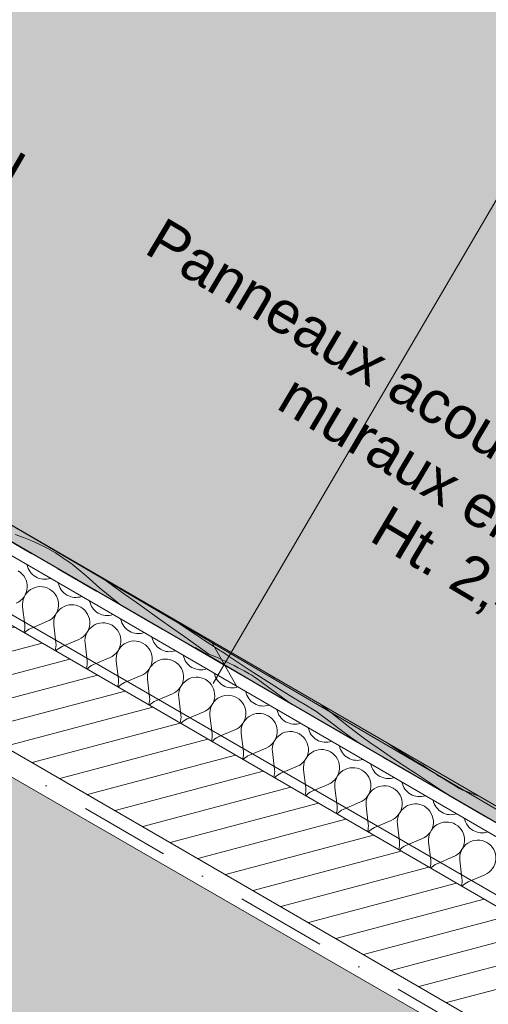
# Model space of a CAD drawing. Header units: millimetres. Extents: x -107151 to 48086, y -42122 to 26068.
# Tile 48 of 52: x -67357 to -66579, y -273 to 1363. Entities that reach past the tile are written whole.
import ezdxf
from ezdxf.enums import TextEntityAlignment as Align

# ---------------------------------------------------------------- set-up
doc = ezdxf.new("R2010")
doc.units = ezdxf.units.MM
doc.header["$MEASUREMENT"] = 0
doc.linetypes.add('! URB Limite propriété', pattern=[300, 150, -75, 0, -75])
doc.linetypes.add('Tirets petits', pattern=[125, 75, -50])
for name, color, linetype in [('01-STR_Dalles.ARCHI', 7, 'Continuous'), ('01-STR_Murs extérieurs.ARCHI', 7, 'Continuous'), ('03-SURFACE _ Utile.ARCHI', 7, 'Continuous'), ('04-SOE_Faux Plafond.ARCHI', 7, 'Continuous'), ('04-SOE_Revetement de sol.ARCHI', 7, 'Continuous'), ('05-INF _ ANNOTATIONS.ARCHI', 7, 'Continuous'), ('05-INF _ COTATIONS.ARCHI', 7, 'Continuous'), ('06-REP _ EQUIP MOBI _ marché.ARCHI', 7, 'Continuous'), ('07-VRD_Terrain_Batiments.ARCHI', 7, 'Continuous'), ('Marques de Zone Archicad', 7, 'Continuous'), ('Nouveau_07-VRD_Terrain EDL_Parcelle.ARCHI', 7, 'Continuous')]:
    doc.layers.add(name, color=color, linetype=linetype)
doc.styles.add('STYLE_GENERE_1', font='arial.ttf')
doc.styles.add('STYLE_GENERE_2', font='arial.ttf')
doc.dimstyles.new('STYLE_GENERE__1', dxfattribs={"dimtxt": 75, "dimasz": 57, "dimexe": 0.18, "dimexo": 50, "dimgap": 0, "dimtad": 1, "dimlfac": 0.001, "dimzin": 0, "dimdsep": 46, "dimtxsty": 'STYLE_GENERE_1', "dimblk": 'ARROWHEAD_2', "dimblk1": 'ARROWHEAD_2', "dimblk2": 'ARROWHEAD_2', "dimcen": 0.09, "dimclrd": 256, "dimclre": 256, "dimclrt": 256, "dimazin": 0, "dimtfac": 1, "dimtdec": 4, "dimtmove": 0, "dimatfit": 3, "dimfxl": 0, "dimtolj": 1, "dimtzin": 0, "dimarcsym": 0})
doc.dimstyles.new('STYLE_GENERE__3', dxfattribs={"dimtxt": 0.18, "dimasz": 57, "dimexe": 0.18, "dimexo": 0.0625, "dimgap": 0, "dimtad": 0, "dimtih": 1, "dimtoh": 1, "dimdec": 4, "dimzin": 0, "dimdsep": 46, "dimcen": 0.09, "dimadec": 0, "dimazin": 0, "dimtfac": 1, "dimtdec": 4, "dimtmove": 0, "dimatfit": 3, "dimldrblk": 'ARROWHEAD_16', "dimfxl": 0, "dimtolj": 1, "dimtzin": 0, "dimarcsym": 0})

# ---------------------------------------------------------------- blocks, each defined once
blk = doc.blocks.new('Dalle_1_1', base_point=(-76544.5, 22024.4))
at = {"layer": '01-STR_Dalles.ARCHI', "color": 7, "linetype": 'Continuous', "lineweight": 5, "flags": 128}
blk.add_lwpolyline([(-35761.7, -1486.9), (-76544.5, 22024.4), (-87514.9, 4382), (-82216.1, 1323.8), (-82636.8, 474), (-77525.2, -2515.3), (-75594, 780.7), (-73919.8, -200.3), (-72002.7, 3053.2), (-57439.8, -5368.8), (-56247, -3333.1)], dxfattribs=at)
blk = doc.blocks.new('Espace convivialité__20_1', base_point=(-63890.4, 12.6))
at = {"layer": '03-SURFACE _ Utile.ARCHI', "linetype": 'Continuous', "lineweight": 0, "true_color": 0xe4e4e4}
blk.add_hatch(color=254, dxfattribs=at).paths.add_polyline_path([(-67531.8, 3513.3), (-68811, 1330.1), (-62991.2, -2043.6), (-61682.4, 190.1), (-64848.5, 2054.9), (-65004.5, 1788.7), (-65349.6, 1990.9), (-65193.7, 2256.9), (-66437.4, 2985.6), (-66486.9, 2901.1)])
at = {"layer": 'Marques de Zone Archicad', "color": 7, "lineweight": 5}
for tag, height, style, p in [('ROOM_NAME', 125, 'STYLE_GENERE_2', (-64334.7, 807.6)), ('measuredAreaCode', 100, 'STYLE_GENERE_1', (-64452.6, 609.2)), ('DUMMY_862', 100, 'STYLE_GENERE_1', (-64550.8, 439.1)), ('DUMMY_864', 100, 'STYLE_GENERE_1', (-64649, 269)), ('DUMMY_863', 100, 'STYLE_GENERE_1', (-64280.2, 282.8)), ('ceilingHeightCode', 100, 'STYLE_GENERE_1', (-64747.2, 98.9)), ('DUMMY_865', 100, 'STYLE_GENERE_1', (-64312.4, 74.6)), ('DUMMY_861', 125, 'STYLE_GENERE_2', (-62964.9, 45.3))]:
    blk.add_attdef(tag, text='', height=height, rotation=329.9997, dxfattribs=dict(at, style=style)).set_placement(p, align=Align.TOP_LEFT)
blk = doc.blocks.new('Dalle_4_1', base_point=(-75676.6, -3744.5))
at = {"layer": '07-VRD_Terrain_Batiments.ARCHI', "linetype": 'Continuous', "lineweight": 0, "true_color": 0x404040}
blk.add_hatch(color=250, dxfattribs=at).paths.add_polyline_path([(-75676.6, -3744.5), (-67765.8, -8311.8), (-64022.6, -1828.4), (-71933.4, 2738.9)])
at = {"layer": '07-VRD_Terrain_Batiments.ARCHI', "color": 7, "linetype": 'Continuous', "lineweight": 5, "flags": 128}
blk.add_lwpolyline([(-75676.6, -3744.5), (-67765.8, -8311.8), (-64022.6, -1828.4), (-71933.4, 2738.9)], close=True, dxfattribs=at)
blk = doc.blocks.new('Dalle_13_1', base_point=(-82141.4, 5187.7))
at = {"layer": '04-SOE_Faux Plafond.ARCHI', "linetype": 'Continuous', "lineweight": 5, "true_color": 0xb3b3b3}
h = blk.add_hatch(dxfattribs=at)
h.set_pattern_fill('Tirets_0001', color=253, style=0, pattern_type=2)
h.set_pattern_definition([(20, (0, 0), (-102.606, 281.9078), [225, -75]), (20, (89.65, 192.26), (-102.606, 281.9078), [225, -75])])
h.paths.add_polyline_path([(-82141.4, 5187.7), (-80715.1, 4352), (-77817.8, 9296.6), (-78041.4, 9427.6), (-76120.1, 12706.6), (-67148.4, 7449.6), (-67701.4, 6505.4), (-66270, 5666.6), (-68811, 1330.1), (-62991.2, -2043.6), (-61682.4, 190.1), (-59934.8, -834), (-59884.3, -747.8), (-59539.2, -950), (-59589.7, -1036.2), (-56571.9, -2804.4), (-56313.1, -2956), (-56099.5, -3081.2), (-56099.4, -3081.3), (-45572.9, -9249.3), (-45572.9, -9249.3), (-44805.3, -9699), (-44323.5, -8877.2), (-41385.8, -10570.8), (-40607.3, -9262), (-41192.9, -8919), (-41098.6, -8755.3), (-42520.7, -7921.3), (-42616.5, -8084.8), (-42789.1, -7983.7), (-42521.7, -7527.4), (-44251, -6514.1), (-44908.3, -7635.8), (-55226.2, -1590), (-55434.3, -1468.1), (-55606.9, -1367), (-61906.3, 2324.1), (-60121.8, 5369.6), (-63681.3, 7455.2), (-62841.9, 8889.7), (-65757.5, 10598.2), (-65972.4, 10231.4), (-66317.5, 10433.6), (-66102.6, 10800.4), (-70073.8, 13127.5), (-70994, 11557), (-73491.7, 13020.4), (-73544.8, 12929.9), (-73717.3, 13031), (-73616.5, 13203), (-75039.8, 14037.7), (-75140.9, 13865.1), (-75399.8, 14016.8), (-74249.6, 15979.7), (-75417.1, 16663.7)])
h.paths.add_polyline_path([(-67033.3, 2081.4), (-67538.9, 1218.6), (-68401.7, 1724.2), (-67896.1, 2587)], flags=0)
h.paths.add_polyline_path([(-65567.8, 1222.8), (-64705, 717.2), (-65210.6, -145.6), (-66073.4, 360)], flags=0)
h.paths.add_polyline_path([(-62375.5, -647.8), (-62881, -1510.6), (-63743.8, -1005), (-63238.3, -142.2)], flags=0)
at = {"layer": '04-SOE_Faux Plafond.ARCHI', "color": 252, "linetype": 'Tirets petits', "lineweight": 5, "flags": 128}
blk.add_lwpolyline([(-82141.4, 5187.7), (-80715.1, 4352), (-77817.8, 9296.6), (-78041.4, 9427.6), (-76120.1, 12706.6), (-67148.4, 7449.6), (-67701.4, 6505.4), (-66270, 5666.6), (-68811, 1330.1), (-62991.2, -2043.6), (-61682.4, 190.1), (-59934.8, -834), (-59884.3, -747.8), (-59539.2, -950), (-59589.7, -1036.2), (-56571.9, -2804.4), (-56313.1, -2956), (-56099.5, -3081.2), (-56099.4, -3081.3), (-45572.9, -9249.3), (-45572.9, -9249.3), (-44805.3, -9699), (-44323.5, -8877.2), (-41385.8, -10570.8), (-40607.3, -9262), (-41192.9, -8919), (-41098.6, -8755.3), (-42520.7, -7921.3), (-42616.5, -8084.8), (-42789.1, -7983.7), (-42521.7, -7527.4), (-44251, -6514.1), (-44908.3, -7635.8), (-55226.2, -1590), (-55434.3, -1468.1), (-55606.9, -1367), (-61906.3, 2324.1), (-60121.8, 5369.6), (-63681.3, 7455.2), (-62841.9, 8889.7), (-65757.5, 10598.2), (-65972.4, 10231.4), (-66317.5, 10433.6), (-66102.6, 10800.4), (-70073.8, 13127.5), (-70994, 11557), (-73491.7, 13020.4), (-73544.8, 12929.9), (-73717.3, 13031), (-73616.5, 13203), (-75039.8, 14037.7), (-75140.9, 13865.1), (-75399.8, 14016.8), (-74249.6, 15979.7), (-75417.1, 16663.7)], close=True, dxfattribs=at)
blk = doc.blocks.new('Dalle_16_1', base_point=(-82141.4, 5187.7))
at = {"layer": '04-SOE_Revetement de sol.ARCHI', "color": 7, "linetype": 'Continuous', "lineweight": 5, "flags": 128}
blk.add_lwpolyline([(-76772.7, 14350.2), (-82141.4, 5187.7), (-80715.1, 4352), (-77817.8, 9296.6), (-78041.4, 9427.6), (-76120.1, 12706.6), (-67148.4, 7449.6), (-69068.8, 4170.6), (-69069.3, 4170.9), (-70246.3, 2162.2), (-68897.5, 1380.3), (-62991.2, -2043.6), (-61683.4, 188.3), (-59935.8, -835.7), (-59884.3, -747.8), (-59539.2, -950), (-59590.7, -1037.9), (-44805.3, -9699)], dxfattribs=at)
blk = doc.blocks.new('Dalle_30_1', base_point=(-62991.2, -2043.6))
at = {"layer": '04-SOE_Revetement de sol.ARCHI', "color": 254, "linetype": 'Continuous', "lineweight": 5, "flags": 128}
blk.add_lwpolyline([(-62991.2, -2043.6), (-61682.4, 190.1), (-67494.9, 3595.9), (-68803.8, 1362.2)], close=True, dxfattribs=at)
blk = doc.blocks.new('*X270')
at = {"layer": '01-STR_Murs extérieurs.ARCHI', "color": 7, "linetype": 'Continuous', "lineweight": 5}
for p, q in [((-67349.2, 357.7), (-67352.7, 387.4)), ((-67338.8, 351.6), (-67311.2, 363.4)), ((-67297.3, 327.6), (-67300.8, 357.4)), ((-67286.9, 321.5), (-67259.3, 333.3)), ((-67245.4, 297.5), (-67248.9, 327.3)), ((-67235, 291.5), (-67207.4, 303.2)), ((-67193.5, 267.4), (-67197, 297.2)), ((-67183.1, 261.4), (-67155.5, 273.1)), ((-67141.6, 237.3), (-67145.1, 267.1)), ((-67131.2, 231.3), (-67103.6, 243)), ((-67089.7, 207.2), (-67093.2, 237)), ((-67079.3, 201.2), (-67051.7, 212.9)), ((-67037.7, 177.1), (-67041.3, 206.9)), ((-67027.4, 171.1), (-66999.8, 182.8)), ((-66985.8, 147), (-66989.4, 176.8)), ((-66975.5, 141), (-66947.8, 152.7)), ((-66933.9, 116.9), (-66937.5, 146.7)), ((-66923.5, 110.9), (-66895.9, 122.6)), ((-66882, 86.8), (-66885.6, 116.6)), ((-66871.6, 80.8), (-66844, 92.5)), ((-66830.1, 56.7), (-66833.6, 86.5)), ((-66819.7, 50.7), (-66792.1, 62.5)), ((-66778.2, 26.6), (-66781.7, 56.4)), ((-66767.8, 20.6), (-66740.2, 32.4)), ((-66726.3, -3.4), (-66729.8, 26.3)), ((-66715.9, -9.5), (-66688.3, 2.3)), ((-66674.4, -33.5), (-66677.9, -3.7)), ((-66664, -39.6), (-66636.4, -27.8)), ((-66622.5, -63.6), (-66626, -33.8)), ((-66612.1, -69.6), (-66584.5, -57.9))]:
    blk.add_line(p, q, dxfattribs=at)
for centre, start, end in [((-67374.8, 421.1), 293.029, 59.8989), ((-67315.8, 463.1), 191.2112, 288.5867), ((-67263.9, 433), 191.2112, 288.5867), ((-67322.9, 391), 59.8989, 186.7688), ((-67322.9, 391), 293.029, 59.8989), ((-67212, 402.9), 191.2112, 288.5867), ((-67271, 360.9), 59.8989, 186.7688), ((-67271, 360.9), 293.029, 59.8989), ((-67219.1, 330.8), 59.8989, 186.7688), ((-67160.1, 372.9), 191.2112, 288.5867), ((-67379, 354.1), 341.8165, 6.7688), ((-67327.1, 324), 113.029, 137.9814), ((-67219.1, 330.8), 293.029, 59.8989), ((-67327.1, 324), 341.8165, 6.7688), ((-67167.2, 300.7), 59.8989, 186.7688), ((-67108.2, 342.8), 191.2112, 288.5867), ((-67275.2, 293.9), 113.029, 137.9814), ((-67167.2, 300.7), 293.029, 59.8989), ((-67275.2, 293.9), 341.8165, 6.7688), ((-67115.3, 270.6), 59.8989, 186.7688), ((-67115.3, 270.6), 293.029, 59.8989), ((-67056.3, 312.7), 191.2112, 288.5867), ((-67223.3, 263.8), 113.029, 137.9814), ((-67223.3, 263.8), 341.8165, 6.7688), ((-67063.4, 240.5), 59.8989, 186.7688), ((-67063.4, 240.5), 293.029, 59.8989), ((-67004.3, 282.6), 191.2112, 288.5867), ((-67171.4, 233.8), 113.029, 137.9814), ((-66952.4, 252.5), 191.2112, 288.5867), ((-67171.4, 233.8), 341.8165, 6.7688), ((-67119.4, 203.7), 113.029, 137.9814), ((-67011.5, 210.4), 59.8989, 186.7688), ((-67011.5, 210.4), 293.029, 59.8989), ((-66900.5, 222.4), 191.2112, 288.5867), ((-67119.4, 203.7), 341.8165, 6.7688), ((-67067.5, 173.6), 113.029, 137.9814), ((-66959.6, 180.3), 59.8989, 186.7688), ((-66959.6, 180.3), 293.029, 59.8989), ((-66907.7, 150.2), 59.8989, 186.7688), ((-66848.6, 192.3), 191.2112, 288.5867), ((-67067.5, 173.6), 341.8165, 6.7688), ((-67015.6, 143.5), 113.029, 137.9814), ((-66907.7, 150.2), 293.029, 59.8989), ((-66855.8, 120.2), 59.8989, 186.7688), ((-66796.7, 162.2), 191.2112, 288.5867), ((-67015.6, 143.5), 341.8165, 6.7688), ((-66963.7, 113.4), 113.029, 137.9814), ((-66855.8, 120.2), 293.029, 59.8989), ((-66963.7, 113.4), 341.8165, 6.7688), ((-66803.9, 90.1), 59.8989, 186.7688), ((-66803.9, 90.1), 293.029, 59.8989), ((-66744.8, 132.1), 191.2112, 288.5867), ((-66911.8, 83.3), 113.029, 137.9814), ((-66911.8, 83.3), 341.8165, 6.7688), ((-66751.9, 60), 59.8989, 186.7688), ((-66751.9, 60), 293.029, 59.8989), ((-66692.9, 102), 191.2112, 288.5867), ((-66859.9, 53.2), 113.029, 137.9814), ((-66641, 71.9), 191.2112, 288.5867), ((-66859.9, 53.2), 341.8165, 6.7688), ((-66808, 23.1), 113.029, 137.9814), ((-66700, 29.9), 59.8989, 186.7688), ((-66700, 29.9), 293.029, 59.8989), ((-66589.1, 41.8), 191.2112, 288.5867), ((-66808, 23.1), 341.8165, 6.7688), ((-66756.1, -7), 113.029, 137.9814), ((-66648.1, -0.2), 59.8989, 186.7688), ((-66648.1, -0.2), 293.029, 59.8989), ((-66756.1, -7), 341.8165, 6.7688), ((-66704.2, -37.1), 113.029, 137.9814), ((-66596.2, -30.3), 59.8989, 186.7688), ((-66596.2, -30.3), 293.029, 59.8989), ((-66704.2, -37.1), 341.8165, 6.7688), ((-66652.3, -67.2), 113.029, 137.9814), ((-66652.3, -67.2), 341.8165, 6.7688), ((-66600.4, -97.3), 113.029, 137.9814)]:
    blk.add_arc(centre, 30, start, end, dxfattribs=at)
blk = doc.blocks.new('Mur_53_1', base_point=(-57607.3, -5164.7))
at = {"layer": '01-STR_Murs extérieurs.ARCHI', "linetype": 'Continuous', "lineweight": 0, "true_color": 0x000000}
h = blk.add_hatch(dxfattribs=at)
h.set_pattern_fill('Hachure_simple_0001', color=18, style=0, pattern_type=2)
h.set_pattern_definition([(14.89894, (0, 0), (-9.64181, 36.239281), [])])
h.paths.add_polyline_path([(-71843.4, 2949.3), (-71935.2, 2794.5), (-57914.7, -5333.3), (-57823.7, -5178)])
at = {"layer": '01-STR_Murs extérieurs.ARCHI', "color": 7, "linetype": 'Continuous', "lineweight": 5}
for p, q in [((-72032.3, 3174.4), (-57876.9, -5031.5)), ((-71997.7, 3038.7), (-57910.2, -5127.8))]:
    blk.add_line(p, q, dxfattribs=at)
at = {"layer": '01-STR_Murs extérieurs.ARCHI', "color": 7, "linetype": 'Continuous', "lineweight": 5, "flags": 128}
for points in [[(-71935.2, 2794.5), (-57758.9, -5423.6)], [(-62989.5, -2044.6), (-68811, 1330.1)]]:
    blk.add_lwpolyline(points, dxfattribs=at)
at = {"layer": '01-STR_Murs extérieurs.ARCHI', "color": 7, "lineweight": 5}
blk.add_blockref('*X270', (0, 0), dxfattribs=at)
blk = doc.blocks.new('*X515')
at = {"layer": '06-REP _ EQUIP MOBI _ marché.ARCHI', "color": 7, "linetype": 'Continuous', "lineweight": 5}
for p, q in [((-67364.8, 507.5), (-67351, 502.6)), ((-67351, 502.6), (-67337.4, 497.1)), ((-67337.4, 497.1), (-67324, 490.9)), ((-67324, 490.9), (-67310.9, 484.2)), ((-67310.9, 484.2), (-67298.2, 476.9)), ((-67298.2, 476.9), (-67285.8, 469)), ((-67285.8, 469), (-67273.7, 460.6)), ((-67270.3, 458), (-67273.7, 460.6)), ((-67276.9, 441.3), (-67283.3, 444.5)), ((-67266.8, 455.4), (-67270.3, 458)), ((-67263.5, 452.8), (-67266.8, 455.4)), ((-67260.1, 450.1), (-67263.5, 452.8)), ((-67256.8, 447.4), (-67260.1, 450.1)), ((-67253.5, 444.6), (-67256.8, 447.4)), ((-67250.3, 441.8), (-67253.5, 444.6)), ((-67264.9, 434.3), (-67276.9, 441.3)), ((-67260.6, 431.4), (-67264.9, 434.3)), ((-67247.1, 438.9), (-67250.3, 441.8)), ((-67224.6, 419.2), (-67247.1, 438.9)), ((-67224.6, 438.1), (-67225.4, 438.7)), ((-67214, 430.5), (-67224.6, 438.1)), ((-67203.4, 422.9), (-67214, 430.5)), ((-67201.8, 399.9), (-67224.6, 419.2)), ((-67183.4, 408.6), (-67203.4, 422.9)), ((-67189.6, 390.2), (-67201.8, 399.9)), ((-67163.3, 394.3), (-67183.4, 408.6)), ((-67143.3, 380.1), (-67163.3, 394.3)), ((-67123.3, 365.8), (-67143.3, 380.1)), ((-67103.2, 351.6), (-67123.3, 365.8)), ((-67091.9, 359.2), (-67110.5, 372.1)), ((-67083.2, 337.3), (-67103.2, 351.6)), ((-67072.2, 345.8), (-67091.9, 359.2)), ((-67052.3, 332.6), (-67072.2, 345.8)), ((-67063.1, 323.1), (-67083.2, 337.3)), ((-67032.3, 319.7), (-67052.3, 332.6)), ((-67043.1, 308.8), (-67063.1, 323.1)), ((-67029.8, 318.1), (-67032.3, 319.7)), ((-67027.3, 316.5), (-67029.8, 318.1)), ((-67024.9, 314.9), (-67027.3, 316.5)), ((-67022.4, 313.4), (-67024.9, 314.9)), ((-67019.9, 311.8), (-67022.4, 313.4)), ((-67017.4, 310.3), (-67019.9, 311.8)), ((-67043.1, 308.8), (-67036, 305.9)), ((-67036, 305.9), (-67028.9, 302.9)), ((-67028.9, 302.9), (-67021.9, 299.8)), ((-67021.9, 299.8), (-67015, 296.5)), ((-67015, 308.7), (-67017.4, 310.3)), ((-67012.5, 307.2), (-67015, 308.7)), ((-67015, 296.5), (-67008.1, 293.2)), ((-66994.4, 294.9), (-67012.5, 307.2)), ((-66976.2, 282.9), (-66994.4, 294.9)), ((-67008.1, 293.2), (-67001.3, 289.7)), ((-67001.3, 289.7), (-66994.5, 286.1)), ((-66994.5, 286.1), (-66987.8, 282.4)), ((-66984.7, 280.9), (-66987.8, 282.4)), ((-66981.8, 279.4), (-66984.7, 280.9)), ((-66978.8, 277.8), (-66981.8, 279.4)), ((-66958, 271), (-66976.2, 282.9)), ((-66975.9, 276.1), (-66978.8, 277.8)), ((-66973, 274.3), (-66975.9, 276.1)), ((-66970.2, 272.5), (-66973, 274.3)), ((-66967.4, 270.6), (-66970.2, 272.5)), ((-66964.7, 268.6), (-66967.4, 270.6)), ((-66954.2, 260.9), (-66964.7, 268.6)), ((-66939.6, 259.2), (-66958, 271)), ((-66934.3, 269.6), (-66948.4, 278.1)), ((-66918.8, 260.6), (-66934.3, 269.6)), ((-66943.6, 253.2), (-66954.2, 260.9)), ((-66933.1, 245.5), (-66943.6, 253.2)), ((-66921.1, 247.6), (-66939.6, 259.2)), ((-66922.5, 237.9), (-66933.1, 245.5)), ((-66902.5, 236.1), (-66921.1, 247.6)), ((-66903.3, 251.8), (-66918.8, 260.6)), ((-66902.8, 251.7), (-66903.3, 251.8)), ((-66911.9, 230.2), (-66922.5, 237.9)), ((-66904.8, 225.1), (-66911.9, 230.2)), ((-66883.9, 224.8), (-66902.5, 236.1)), ((-66865.1, 213.7), (-66883.9, 224.8)), ((-66846.1, 199.3), (-66865.1, 213.7)), ((-66841.2, 212.2), (-66857.1, 225.2)), ((-66827, 185), (-66846.1, 199.3)), ((-66825.1, 199.4), (-66841.2, 212.2)), ((-66808.7, 186.7), (-66825.1, 199.4)), ((-66807.7, 171), (-66827, 185)), ((-66792.2, 174.3), (-66808.7, 186.7)), ((-66790.2, 158.7), (-66807.7, 171)), ((-66775.5, 162.1), (-66792.2, 174.3)), ((-66758.7, 150.2), (-66775.5, 162.1)), ((-66741.7, 138.5), (-66758.7, 150.2)), ((-66739.8, 156.4), (-66747.7, 161.7)), ((-66727.2, 148.2), (-66739.8, 156.4)), ((-66714.5, 140.1), (-66727.2, 148.2)), ((-66724.5, 127), (-66741.7, 138.5)), ((-66701.6, 132.2), (-66714.5, 140.1)), ((-66688.6, 124.5), (-66701.6, 132.2)), ((-66721.6, 125), (-66724.5, 127)), ((-66718.7, 123.1), (-66721.6, 125)), ((-66715.8, 121.3), (-66718.7, 123.1)), ((-66712.9, 119.4), (-66715.8, 121.3)), ((-66710, 117.5), (-66712.9, 119.4)), ((-66707.1, 115.6), (-66710, 117.5)), ((-66704.2, 113.7), (-66707.1, 115.6)), ((-66681.7, 119.8), (-66688.6, 124.5)), ((-66674.8, 115.2), (-66681.7, 119.8)), ((-66667.8, 110.7), (-66674.8, 115.2)), ((-66701.2, 111.9), (-66704.2, 113.7)), ((-66686.5, 101.8), (-66701.2, 111.9)), ((-66671.6, 91.9), (-66686.5, 101.8)), ((-66660.8, 106.2), (-66667.8, 110.7)), ((-66653.8, 101.8), (-66660.8, 106.2)), ((-66646.7, 97.4), (-66653.8, 101.8)), ((-66656.6, 82.2), (-66671.6, 91.9)), ((-66641.5, 72.7), (-66656.6, 82.2)), ((-66639.6, 93), (-66646.7, 97.4)), ((-66632.4, 88.7), (-66639.6, 93)), ((-66630.4, 87.4), (-66632.4, 88.7)), ((-66628.2, 86.2), (-66630.4, 87.4)), ((-66626.1, 85), (-66628.2, 86.2)), ((-66623.8, 83.9), (-66626.1, 85)), ((-66621.6, 82.9), (-66623.8, 83.9)), ((-66619.3, 81.9), (-66621.6, 82.9)), ((-66617, 81.1), (-66619.3, 81.9)), ((-66636.2, 69.4), (-66641.5, 72.7)), ((-66614.7, 80.3), (-66617, 81.1)), ((-66601.6, 75.7), (-66614.7, 80.3)), ((-66593.2, 72.2), (-66601.6, 75.7))]:
    blk.add_line(p, q, dxfattribs=at)
blk = doc.blocks.new('Mur_160_1', base_point=(-68811, 1330.1))
at = {"layer": '06-REP _ EQUIP MOBI _ marché.ARCHI', "color": 8, "linetype": 'Continuous', "lineweight": 5, "flags": 128}
for points in [[(-62979.2, -2022.9), (-68798.9, 1350.9)], [(-68811, 1330.1), (-62991.2, -2043.6)]]:
    blk.add_lwpolyline(points, dxfattribs=at)
at = {"layer": '06-REP _ EQUIP MOBI _ marché.ARCHI', "color": 8, "lineweight": 5}
blk.add_blockref('*X515', (0, 0), dxfattribs=at)
blk = doc.blocks.new('*D805')
at = {"layer": '05-INF _ COTATIONS.ARCHI', "color": 251, "linetype": 'Continuous', "lineweight": 5, "true_color": 0x666666}
for p, q in [((-62050.6, -442.2), (-67856.2, 2959.6)), ((-62022.1, -393.7), (-62079, -490.8)), ((-62088.2, -463.6), (-62012.9, -420.8)), ((-61966, -491.8), (-62050.6, -442.2)), ((-61937.6, -443.2), (-61994.4, -540.3)), ((-62003.6, -513.2), (-61928.4, -470.4)), ((-58571.4, -2480.8), (-61966, -491.8))]:
    blk.add_line(p, q, dxfattribs=at)
blk = doc.blocks.new('ARROWHEAD_2')
at = {"color": 0, "linetype": 'Continuous', "lineweight": 0}
for p, q in [((-0.378, -0.655), (0.378, 0.655)), ((0, 0), (-1, 0))]:
    blk.add_line(p, q, dxfattribs=at)
blk = doc.blocks.new('*D806')
at = {"layer": '05-INF _ COTATIONS.ARCHI', "color": 251, "linetype": 'Continuous', "lineweight": 5, "true_color": 0x666666}
for p, q in [((-67893.8, 2938.2), (-67818.6, 2981)), ((-62050.6, -442.2), (-67856.2, 2959.6)), ((-62022.1, -393.7), (-62079, -490.8)), ((-62088.2, -463.6), (-62012.9, -420.8))]:
    blk.add_line(p, q, dxfattribs=at)
at = {"layer": '05-INF _ COTATIONS.ARCHI', "color": 251, "lineweight": 5, "true_color": 0x666666, "char_height": 75, "attachment_point": 7, "rotation": 329.632, "style": 'STYLE_GENERE_1'}
for s, insert in [('\\A1;{\\pql;\\fArial|b0|i0|c0|p0;\\W1.000000;10}', (-67829.9, 2961.5)), ('\\A1;{\\pql;\\fArial|b0|i0|c0|p0;\\W1.000000;6,73}', (-64982.8, 1293.3))]:
    blk.add_mtext(s, dxfattribs=dict(at, insert=insert))
blk = doc.blocks.new('*D807')
at = {"layer": '05-INF _ COTATIONS.ARCHI', "color": 251, "linetype": 'Continuous', "lineweight": 5, "true_color": 0x666666}
for p, q in [((-67978.4, 2987.7), (-67903.1, 3030.5)), ((-67856.2, 2959.6), (-67940.8, 3009.1)), ((-67827.8, 3008.1), (-67884.6, 2911)), ((-67893.8, 2938.2), (-67818.6, 2981)), ((-62050.6, -442.2), (-67856.2, 2959.6))]:
    blk.add_line(p, q, dxfattribs=at)
blk = doc.blocks.new('*D819')
at = {"layer": '05-INF _ COTATIONS.ARCHI', "color": 251, "linetype": 'Continuous', "lineweight": 5, "true_color": 0x666666}
for p, q in [((-64824.5, 4034.1), (-65647.7, 2629.2)), ((-65696.2, 2657.6), (-65599.1, 2600.8)), ((-65626.3, 2591.6), (-65669.1, 2666.8)), ((-65647.7, 2629.2), (-67017.5, 291.4)), ((-67038.9, 329), (-66996.1, 253.7)), ((-67066, 319.8), (-66969, 262.9)), ((-67017.5, 291.4), (-67036.1, 259.7))]:
    blk.add_line(p, q, dxfattribs=at)
at = {"layer": '05-INF _ COTATIONS.ARCHI', "color": 251, "lineweight": 5, "true_color": 0x666666, "insert": (-66396.1, 1381.5), "char_height": 75, "attachment_point": 7, "rotation": 59.632, "style": 'STYLE_GENERE_1'}
blk.add_mtext('\\A1;{\\pql;\\fArial|b0|i0|c0|p0;\\W1.000000;2,71}', dxfattribs=at)
blk = doc.blocks.new('ARROWHEAD_16')
at = {"linetype": 'Continuous', "lineweight": 0}
blk.add_hatch(color=0, dxfattribs=at).paths.add_polyline_path([(-0.9093, 0.525), (0, 0), (-0.9093, -0.525)])
at = {"color": 0, "linetype": 'Continuous', "lineweight": 0}
blk.add_line((0, 0), (-1, 0), dxfattribs=at)

msp = doc.modelspace()

# ---------------------------------------------------------------- linework, layer by layer
at = {"layer": '03-SURFACE _ Utile.ARCHI', "color": 254, "linetype": 'Continuous', "lineweight": 0, "true_color": 0xe4e4e4, "flags": 128}
msp.add_lwpolyline([(-67531.758, 3513.276), (-68810.972, 1330.114), (-62991.212, -2043.627), (-61682.392, 190.06), (-64848.483, 2054.906), (-65004.46, 1788.708), (-65349.571, 1990.925), (-65193.725, 2256.9), (-66437.368, 2985.607), (-66486.912, 2901.053)], close=True, dxfattribs=at)
at = {"layer": 'Nouveau_07-VRD_Terrain EDL_Parcelle.ARCHI', "color": 1, "linetype": '! URB Limite propriété', "lineweight": 15, "flags": 128}
msp.add_lwpolyline([(-75754.012, -3686.305), (-71932.52, 2759.858), (-40270.65, -15542.463)], dxfattribs=at)

# ---------------------------------------------------------------- block references
at = {"layer": '01-STR_Dalles.ARCHI', "color": 7, "linetype": 'Continuous', "lineweight": 5}
msp.add_blockref('Dalle_1_1', (-76544.536, 22024.362), dxfattribs=at)
at = {"layer": '01-STR_Murs extérieurs.ARCHI', "color": 7, "lineweight": 5}
msp.add_blockref('Mur_53_1', (-57607.271, -5164.721), dxfattribs=at)
at = {"layer": '03-SURFACE _ Utile.ARCHI', "color": 7, "linetype": 'Continuous', "lineweight": 5}
msp.add_blockref('Espace convivialité__20_1', (-63890.4, 12.604), dxfattribs=at)
at = {"layer": '04-SOE_Faux Plafond.ARCHI', "color": 252, "linetype": 'Tirets petits', "lineweight": 5}
msp.add_blockref('Dalle_13_1', (-82141.391, 5187.692), dxfattribs=at)
at = {"layer": '04-SOE_Revetement de sol.ARCHI', "color": 7, "linetype": 'Continuous', "lineweight": 5}
msp.add_blockref('Dalle_16_1', (-82141.391, 5187.692), dxfattribs=at)
at = {"layer": '04-SOE_Revetement de sol.ARCHI', "color": 254, "linetype": 'Continuous', "lineweight": 5}
msp.add_blockref('Dalle_30_1', (-62991.212, -2043.627), dxfattribs=at)
at = {"layer": '06-REP _ EQUIP MOBI _ marché.ARCHI', "color": 8, "lineweight": 5}
msp.add_blockref('Mur_160_1', (-68810.972, 1330.114), dxfattribs=at)
at = {"layer": '07-VRD_Terrain_Batiments.ARCHI', "color": 7, "linetype": 'Continuous', "lineweight": 5}
msp.add_blockref('Dalle_4_1', (-75676.611, -3744.468), dxfattribs=at)

# ---------------------------------------------------------------- texts
at = {"layer": '05-INF _ ANNOTATIONS.ARCHI', "color": 7, "linetype": 'Continuous', "lineweight": 5, "insert": (-67351.756, 1118.11), "char_height": 70, "attachment_point": 6, "rotation": 329.999319, "style": 'STYLE_GENERE_1'}
msp.add_mtext('\\A1;{\\pqr;\\fArial|b0|i0|c0|p0;\\W1.000000;Fontaine à eau}', dxfattribs=at)
at = {"layer": '05-INF _ ANNOTATIONS.ARCHI', "color": 7, "linetype": 'Continuous', "lineweight": 5, "insert": (-66344.153, 401.121), "char_height": 70, "attachment_point": 6, "rotation": 329.263931, "line_spacing_factor": 0.940937, "style": 'STYLE_GENERE_1'}
msp.add_mtext('\\A1;{\\pqr;\\fArial|b0|i0|c0|p0;\\W1.000000;Panneaux acoustiques\\P\\pqr;\\fArial|b0|i0|c0|p0;\\W1.000000;muraux\\fArial|b0|i0|c0|p0;\\W1.000000; en bois\\P\\pqr;\\fArial|b0|i0|c0|p0;\\W1.000000;Ht. 2,45m}', dxfattribs=at)

# ---------------------------------------------------------------- dimensions: what is measured, and where the dimension line sits
at = {"layer": '05-INF _ COTATIONS.ARCHI', "color": 251, "linetype": 'Continuous', "lineweight": 5, "true_color": 0x666666}
for base, p1, p2, angle, picture, middle, turn in [((-67017.515, 291.376), (-65147.355, 2336.036), (-66867.44, 203.44), 239.63202, '*D819', (-66379.411, 1484.239), 59.63202), ((-67856.202, 2959.566), (-62335.58, -928.653), (-67856.202, 2959.566), 149.63202, '*D806', (-64880.073, 1276.565), 329.63202), ((-67940.756, 3009.11), (-67856.202, 2959.566), (-68895.757, 1379.264), 149.63202, '*D807', (-67761.714, 2965.049), 329.63202), ((-62050.559, -442.225), (-62275.682, -1020.277), (-62335.58, -928.653), 149.63202, '*D805', (-61871.516, -486.286), 329.63202)]:
    dim = msp.add_linear_dim(base=base, p1=p1, p2=p2, angle=angle, dimstyle='STYLE_GENERE__1', dxfattribs=at)
    dim.commit()
    dim.dimension.update_dxf_attribs({"geometry": picture, "text_midpoint": middle, "dimtype": 160, "text_rotation": turn})

# ---------------------------------------------------------------- leaders
at = {"layer": '05-INF _ ANNOTATIONS.ARCHI', "color": 7, "linetype": 'Continuous', "lineweight": 5, "path_type": 1, "annotation_type": 0, "has_hookline": 1, "hookline_direction": 1, "text_width": 977.13, "horizontal_direction": (0.859531, -0.511084, 0)}
msp.add_leader([(-66058.545, -246.409), (-66014.011, 66.789), (-66299.747, 377.97)], dimstyle='STYLE_GENERE__3', dxfattribs=at)

doc.saveas('drawing.dxf')
